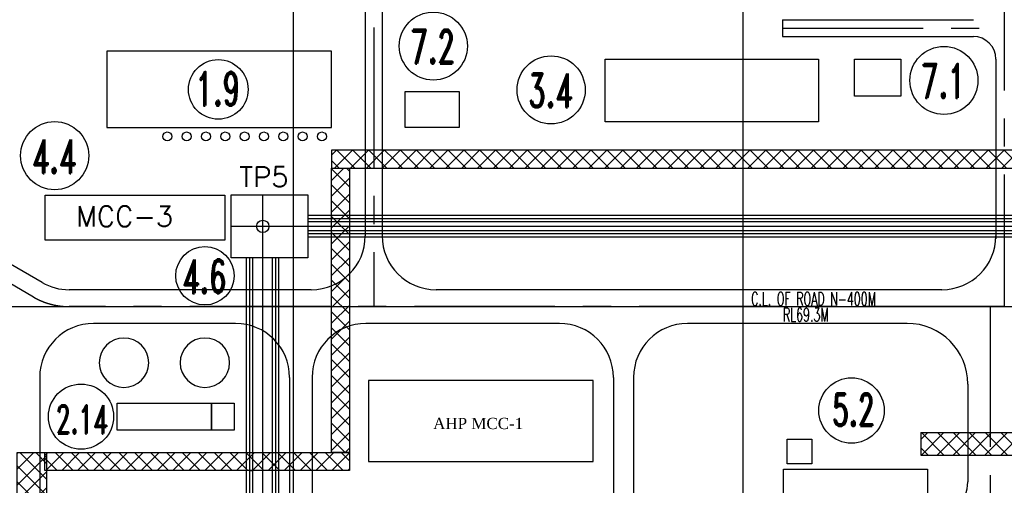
# Model space of a CAD drawing. Header units: inches. Extents: x -8998005 to 170525121, y -30058259 to 1575573.
# Tile 87 of 107: x 39049 to 258125, y 360221 to 463853. Entities that reach past the tile are written whole.
import ezdxf
from ezdxf.enums import TextEntityAlignment as Align
from ezdxf.lldxf.tags import DXFTag

# ---------------------------------------------------------------- set-up
doc = ezdxf.new("R2010")
doc.units = ezdxf.units.IN
doc.header["$LTSCALE"] = 5
doc.header["$MEASUREMENT"] = 0
doc.linetypes.add('CENTER', pattern=[2, 1.25, -0.25, 0.25, -0.25])
for name, color, linetype in [('CANAL', 4, 'Continuous'), ('DIM', 7, 'Continuous'), ('mh', 7, 'Continuous'), ('PIPE RACK EL8.5M', 7, 'Continuous'), ('ROAD-ISG', 7, 'Continuous'), ('TCE-ME-ROAD', 244, 'Continuous'), ('Text', 6, 'Continuous')]:
    doc.layers.add(name, color=color, linetype=linetype)
doc.styles.add('M1', font='ROMAND.shx', dxfattribs={"height": 6250})
doc.styles.add('romans', font='romans.shx')
doc.styles.add('STYLE4', font='romantic.ttf', dxfattribs={"height": 300})
tags = doc.linetypes.add('CENTRE', pattern=[1.5, 0.75, -0.25, 0.25, -0.25]).pattern_tags.tags
tags[10:11] = [DXFTag(74, 4), DXFTag(75, 0), DXFTag(340, '0'), DXFTag(46, 1.0), DXFTag(50, 0.0), DXFTag(44, 0.0), DXFTag(45, 0.0)]
tags[8:9] = [DXFTag(74, 4), DXFTag(75, 0), DXFTag(340, '0'), DXFTag(46, 1.0), DXFTag(50, 0.0), DXFTag(44, 0.0), DXFTag(45, 0.0)]
tags[6:7] = [DXFTag(74, 4), DXFTag(75, 0), DXFTag(340, '0'), DXFTag(46, 1.0), DXFTag(50, 0.0), DXFTag(44, 0.0), DXFTag(45, 0.0)]
tags[4:5] = [DXFTag(74, 4), DXFTag(75, 0), DXFTag(340, '0'), DXFTag(46, 1.0), DXFTag(50, 0.0), DXFTag(44, 0.0), DXFTag(45, 0.0)]

# ---------------------------------------------------------------- blocks, each defined once
blk = doc.blocks.new('CST & PH')
at = {"color": 1}
for points in [[(1429, 46850), (1429, 25850), (7429, 25850), (7429, 46850)], [(1429, 25850), (1429, 20850), (7429, 20850), (7429, 25850)]]:
    blk.add_lwpolyline(points, close=True, dxfattribs=at)
at = {"color": 4}
for centre in [(-7571, 45350), (-7571, 27350)]:
    blk.add_circle(centre, 5500, dxfattribs=at)
blk = doc.blocks.new('ISG')
for p, q in [((5662518, 420257, -64118), (5384173, 420257, -64118)), ((5662518, 418857, -64118), (5384173, 418857, -64118)), ((5662518, 416857, -64118), (5384173, 416857, -64118)), ((5662518, 415457, -64118), (5384173, 415457, -64118))]:
    blk.add_line(p, q)
at = {"color": 7, "linetype": 'Continuous'}
for p, q in [((5370583, -3536, -96251), (5370583, 410857, -96251)), ((5371983, -3536, -96251), (5371983, 410857, -96251)), ((5376363, -3536, -96251), (5376363, 410857, -96251)), ((5377763, -3536, -96251), (5377763, 410857, -96251))]:
    blk.add_line(p, q, dxfattribs=at)
at = {"color": 2, "linetype": 'Continuous', "elevation": -144377}
blk.add_lwpolyline([(5325737, 414798), (5325737, 424798), (5365737, 424798), (5365737, 414798)], close=True, dxfattribs=at)
at = {"color": 2, "linetype": 'Continuous', "ltscale": 100, "elevation": -96251}
blk.add_lwpolyline([(5367173, 424857), (5384173, 424857), (5384173, 410857), (5367173, 410857)], close=True, dxfattribs=at)
at = {"color": 2, "linetype": 'Continuous', "ltscale": 100}
blk.add_circle((5374173, 417857, -96251), 1370, dxfattribs=at)
at = {"layer": 'DIM', "linetype": 'Continuous'}
for centre, radius in [((5327875, 433594), 7580), ((5361302, 406856), 6489)]:
    blk.add_circle(centre, radius, dxfattribs=at)
at = {"layer": 'mh', "color": 1, "linetype": 'CENTRE', "ltscale": 2000}
for p, q in [((5374173, -3536, -96251), (5374173, 424857, -96251)), ((5664755, 419557, -64118), (5384173, 419557, -64118)), ((5664755, 417857, -64118), (5367173, 417857, -64118)), ((5664755, 416157, -64118), (5384173, 416157, -64118)), ((5371283, -3536, -96251), (5371283, 410857, -96251)), ((5377063, -3536, -96251), (5377063, 410857, -96251))]:
    blk.add_line(p, q, dxfattribs=at)
at = {"style": 'romans'}
blk.add_text('TP5', height=4480, dxfattribs=at).set_placement((5368975, 426629, -96251))
at = {"color": 2, "style": 'romans'}
blk.add_text('MCC-3', height=4500, dxfattribs=at).set_placement((5332651, 417838, 725899907896710))
at = {"layer": 'Text', "style": 'M1', "width": 0.6}
for s, p in [('4.4', (5327749, 433471)), ('4.6', (5361175, 406732))]:
    blk.add_text(s, height=7500, dxfattribs=at).set_placement(p, align=Align.MIDDLE)
blk = doc.blocks.new('A$C08E86F63')
at = {"layer": 'TCE-ME-ROAD'}
h = blk.add_hatch(dxfattribs=at)
h.set_pattern_fill('ANSI37', color=3, scale=20000, style=0)
h.paths.add_polyline_path([(0, -24302), (0, -94912), (5000, -94912), (5000, -19302), (-30226, -19302), (-30226, -24302)])
at = {"color": 2, "linetype": 'Continuous', "elevation": 96251}
blk.add_lwpolyline([(-153186, -25725), (-103186, -25725), (-103186, -7725), (-153186, -7725)], close=True, dxfattribs=at)
at = {"layer": 'TCE-ME-ROAD', "color": 3}
for p, q in [((-30226, -19302, 0), (5000, -19302, 0)), ((-30226, -19302), (-30226, -24302)), ((-30226, -24302, 0), (0, -24302, 0))]:
    blk.add_line(p, q, dxfattribs=at)
at = {"color": 2, "style": 'STYLE4'}
blk.add_text('AHP MCC-1', height=2500, dxfattribs=at).set_placement((-128749, -17263, 725899908041087), align=Align.MIDDLE_CENTER)
blk = doc.blocks.new('A$C46DD737E')
at = {"color": 6}
blk.add_lwpolyline([(0, 17000), (0, 0), (50000, 0), (50000, 17000)], close=True, dxfattribs=at)
for centre in [(13450, -2000), (17750, -2000), (22050, -2000), (26350, -2000), (30650, -2000), (34950, -2000), (39250, -2000), (43550, -2000), (47850, -2000)]:
    blk.add_circle(centre, 1000, dxfattribs=at)
at = {"layer": 'DIM', "linetype": 'Continuous'}
blk.add_circle((24803, 8474), 6636, dxfattribs=at)
at = {"layer": 'Text', "style": 'M1', "width": 0.6}
blk.add_text('1.9', height=7500, dxfattribs=at).set_placement((24716, 8617), align=Align.MIDDLE)
blk = doc.blocks.new('BTG Road')
at = {"layer": 'TCE-ME-ROAD'}
for p, q in [((2798919, 646877), (2787922, 653226)), ((2853994, 625769), (2853994, 532394)), ((2858994, 625769), (2858994, 522019)), ((2926031, 625769), (2926031, 522019)), ((2930531, 625769), (2930531, 522019)), ((3004894, 624269), (3004894, 602549)), ((2845144, 605019), (2845628, 605019))]:
    blk.add_line(p, q, dxfattribs=at)
at = {"layer": 'TCE-ME-ROAD', "color": 11, "linetype": 'CENTER', "ltscale": 5000}
for p, q in [((2797044, 643629), (2786047, 649978)), ((3013019, 641519), (2804919, 641519)), ((3009894, 641519), (3009894, 204269))]:
    blk.add_line(p, q, dxfattribs=at)
at = {"layer": 'TCE-ME-ROAD', "ltscale": 0.1}
for p, q in [((2858828, 645269), (2804919, 645269)), ((2999144, 645269), (2886578, 645269)), ((2841994, 637769), (2810394, 637769)), ((2914031, 637769), (2870994, 637769)), ((2991394, 637769), (2942531, 637769))]:
    blk.add_line(p, q, dxfattribs=at)
at = {"layer": 'TCE-ME-ROAD', "ltscale": 100}
blk.add_line((2798394, 625769), (2798394, 424269), dxfattribs=at)
for centre, start, end in [((2858828, 657269, 0), 270, 0), ((2886578, 657269), 180, 270), ((2999144, 657269), 270, 0), ((2810394, 625769), 90, 180)]:
    blk.add_arc(centre, 12000, start, end, dxfattribs=at)
at = {"layer": 'TCE-ME-ROAD', "ltscale": 0.1}
for centre, start, end in [((2804919, 657269), 240, 270), ((2914031, 625769), 360, 90)]:
    blk.add_arc(centre, 12000, start, end, dxfattribs=at)
at = {"layer": 'TCE-ME-ROAD', "color": 11, "linetype": 'CENTER', "ltscale": 5000}
blk.add_arc((2804919, 657269), 15750, 240, 270, dxfattribs=at)
at = {"layer": 'TCE-ME-ROAD'}
for centre, radius, start, end in [((2841994, 625769), 12000, 0, 90), ((2870994, 625769), 12000, 90, 180), ((2942531, 625769), 12000, 90, 180), ((2991394, 624269), 13500, 0, 90), ((2996894, 602549), 8000, 270, 0)]:
    blk.add_arc(centre, radius, start, end, dxfattribs=at)

msp = doc.modelspace()

# ---------------------------------------------------------------- hatches: boundary and pattern name
h = msp.add_hatch()
h.set_pattern_fill('ANSI37', scale=20000, style=0)
h.paths.add_polyline_path([(122184, 434841), (108434, 434841), (108434, 430841), (122184, 430841)])
h = msp.add_hatch()
h.set_pattern_fill('ANSI37', scale=20000, style=0)
h.paths.add_polyline_path([(249434, 434841), (122184, 434841), (122184, 430841), (249434, 430841)])
h.paths.add_polyline_path([(405000, 434841), (249434, 434841), (249434, 430841), (405000, 430841)])
h = msp.add_hatch()
h.set_pattern_fill('ANSI37', scale=20000, style=0)
h.set_pattern_definition([(45, (-56468, 22778.8), (-1767.767, 1767.767), []), (135, (-56468, 22778.8), (-1767.767, -1767.767), [])])
h.paths.add_polyline_path([(108434, 430841), (112434, 430841), (112434, 367500), (108434, 367500)])
h = msp.add_hatch()
h.set_pattern_fill('ANSI37', scale=20000, style=0)
h.paths.add_polyline_path([(38523, 367500), (45023, 367500), (45023, 0), (38523, 0)])
h = msp.add_hatch()
h.set_pattern_fill('ANSI37', scale=20000, angle=90, style=0)
h.set_pattern_definition([(135, (452712.2, 198598), (-1767.767, -1767.767), []), (225, (452712.2, 198598), (1767.767, -1767.767), [])])
h.paths.add_polyline_path([(44650, 363500), (44650, 367500), (112434, 367500), (112434, 363500)])

# ---------------------------------------------------------------- linework, layer by layer
at = {"color": 7}
for points in [[(169309, 455103), (216809, 455103), (216809, 441103), (169309, 441103)], [(224809, 455103), (235109, 455103), (235109, 446803), (224809, 446803)]]:
    msp.add_lwpolyline(points, close=True, dxfattribs=at)
at = {"color": 7, "elevation": -64118}
msp.add_lwpolyline([(124809, 447857), (136809, 447857), (136809, 439857), (124809, 439857)], close=True, dxfattribs=at)
at = {"color": 6}
for points in [[(209807, 370512), (215307, 370512), (215307, 365012), (209807, 365012)], [(209000, 363830), (241000, 363830), (241000, 345570), (209000, 345570)]]:
    msp.add_lwpolyline(points, close=True, dxfattribs=at)
at = {"color": 141}
msp.add_lwpolyline([(38523, 367500), (45023, 367500), (45023, 0), (38523, 0)], close=True, dxfattribs=at)
at = {"layer": 'CANAL', "color": 8}
for p, q in [((100000, -800000), (100000, 1470819)), ((200000, -800000), (200000, 1470819)), ((-597246, 400000), (1664920, 400000))]:
    msp.add_line(p, q, dxfattribs=at)
at = {"layer": 'DIM', "linetype": 'Continuous'}
for centre, radius in [((131081, 457978, -160369), 7580), ((244691, 450332), 7580), ((157293, 448228), 7580), ((224127, 376873), 7277), ((52699, 375512, 96251), 7254)]:
    msp.add_circle(centre, radius, dxfattribs=at)
at = {"layer": 'PIPE RACK EL8.5M', "color": 160}
for points in [[(405000, 434841), (108434, 434841), (108434, 430841), (405000, 430841)], [(108434, 430841), (112434, 430841), (112434, 367500), (108434, 367500)], [(44650, 363500), (44650, 367500), (112434, 367500), (112434, 363500)]]:
    msp.add_lwpolyline(points, close=True, dxfattribs=at)
at = {"layer": 'TCE-ME-ROAD', "color": 11, "linetype": 'CENTER', "ltscale": 5000}
for p, q in [((258125, 529375), (258125, 400000)), ((117809, 512125), (117809, 400000)), ((208809, 461978), (258125, 461978))]:
    msp.add_line(p, q, dxfattribs=at)
at = {"layer": 'TCE-ME-ROAD'}
for p, q in [((115934, 512125, 0), (115934, 415750)), ((119684, 512125), (119684, 415750)), ((208809, 463853, 0), (251250, 463853, 0)), ((208809, 463853, 0), (208809, 460103, 0)), ((208809, 460103), (251250, 460103)), ((256250, 455103), (256250, 415062))]:
    msp.add_line(p, q, dxfattribs=at)
msp.add_arc((251250, 455103), 5000, 360, 90, dxfattribs=at)

# ---------------------------------------------------------------- block references
at = {"ltscale": 100}
for name, p in [('A$C46DD737E', (58434, 439857, -96251)), ('A$C08E86F63', (269809, 391250))]:
    msp.add_blockref(name, p, dxfattribs=at)
at = {"color": 7, "xscale": -1, "rotation": 90}
msp.add_blockref('CST & PH', (107600, 379929), dxfattribs=at)
at = {"layer": 'DIM'}
msp.add_blockref('BTG Road', (-2754894, -241519), dxfattribs=at)
at = {"layer": 'ROAD-ISG', "color": 190}
msp.add_blockref('ISG', (-5281049, 0), dxfattribs=at)

# ---------------------------------------------------------------- texts
at = {"layer": 'Text', "style": 'M1', "width": 0.6}
for s, height, p in [('7.2', 7500, (130955, 457854, -160369)), ('7.1', 7500, (244565, 450209)), ('3.4', 7500, (157167, 448104)), ('5.2', 7200, (224551, 377048)), ('2.14', 6300, (52867, 374901, 96251))]:
    msp.add_text(s, height=height, dxfattribs=at).set_placement(p, align=Align.MIDDLE)
for s, p in [('C.L. OF ROAD N-400M', (201798, 400223, 41664)), ('RL69.3M', (208869, 396697, 41664))]:
    msp.add_text(s, height=3000, dxfattribs=at).set_placement(p)

doc.saveas('drawing.dxf')
